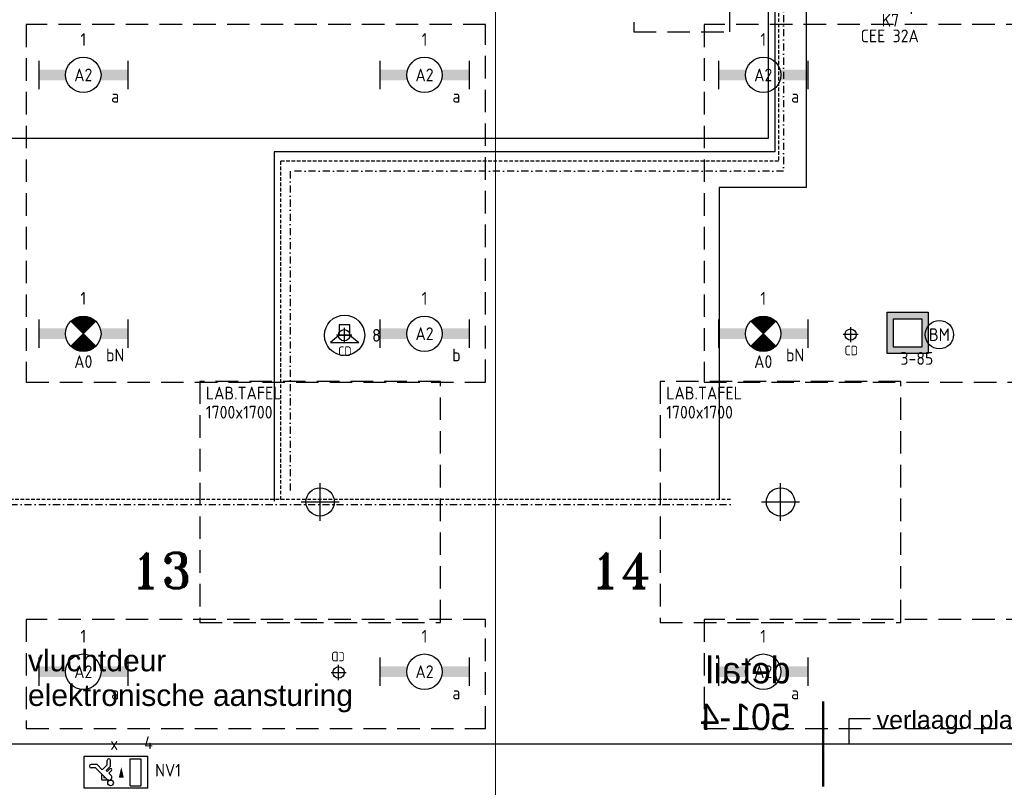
# Model space of a CAD drawing. Header units: millimetres. Extents: x -38031 to 110605, y -30229 to 92226.
# Tile 47 of 194: x 999 to 7950, y 29636 to 35052. Entities that reach past the tile are written whole.
import ezdxf
from ezdxf.enums import TextEntityAlignment as Align

# ---------------------------------------------------------------- set-up
doc = ezdxf.new("R2010")
doc.units = ezdxf.units.MM
doc.header["$LTSCALE"] = 50
doc.set_wipeout_variables(frame=1)
for name, pattern in [('DASHDOTX2', [2, 1, -0.5, 0, -0.5]), ('DASHED', [0.75, 0.5, -0.25]), ('HIDDEN2', [4.7625, 3.175, -1.5875]), ('STYLE_07', [1.875, 0.625, -0.20828, 0.625, -0.20836, 0.06943, -0.13893])]:
    doc.linetypes.add(name, pattern=pattern)
for name, color, linetype in [('AL$1A---_ALGEMEEN', 8, 'Continuous'), ('AL------_MAATV', 200, 'Continuous'), ('AL------_SPARING', 2, 'Continuous'), ('AT$1A---_TEKST035', 8, 'Continuous'), ('AT$1A---_TEKST100', 8, 'Continuous'), ('BOUWKUNDIG', 8, 'Continuous'), ('EB6421--_ATTRIB', 2, 'Continuous'), ('EB6511--_ATTRIB', 2, 'Continuous'), ('EL6222--', 3, 'Continuous'), ('EL6311--', 3, 'Continuous'), ('el6311--nv', 7, 'Continuous'), ('EL6321--', 3, 'Continuous'), ('EL6322--', 3, 'Continuous'), ('EL6350--', 3, 'Continuous'), ('EL6421--', 3, 'Continuous'), ('EL6511--', 3, 'Continuous'), ('inrichting lab tafels (binas)', 8, 'Continuous'), ('LICHT_TEXT018', 1, 'Continuous'), ('ln-elec -24', 1, 'Continuous'), ('ln-elec220', 7, 'Continuous'), ('ln-elec~~24', 3, 'Continuous'), ('ln-zone31', 7, 'Continuous')]:
    doc.layers.add(name, color=color, linetype=linetype)
doc.layers.add('stramien', color=1, linetype='Continuous', lineweight=15)
doc.styles.add('Arial', font='ARIAL.TTF')
doc.styles.add('BURO-018', font='iso.shx', dxfattribs={"height": 90})
doc.styles.add('Geneva', font='txt')
doc.styles.add('ROMANT', font='romant', dxfattribs={"height": 250})
doc.styles.get("Standard").update_dxf_attribs({"font": 'iso.shx'})

# ---------------------------------------------------------------- blocks, each defined once
blk = doc.blocks.new('1115B6630')
at = {"color": 0}
for p, q in [((-6.3, 2), (-6.3, -2)), ((6.3, 2), (6.3, -2))]:
    blk.add_line(p, q, dxfattribs=at)
at = {"color": 0, "linetype": 'Continuous'}
blk.add_circle((0, 0), 2.5, dxfattribs=at)
at = {"color": 0}
for points in [[(-2.5, 0.75), (-6.3, 0.75), (-2.5, -0.75), (-6.3, -0.75)], [(2.5, 0.75), (6.3, 0.75), (2.5, -0.75), (6.3, -0.75)]]:
    blk.add_solid(points, dxfattribs=at)
at = {"color": 0, "linetype": 'Continuous', "style": 'BURO-018'}
for tag, p in [('E_GKAST', (0, 8)), ('E_GROEP', (0, 5)), ('E_SGROEP', (4.5, 5)), ('E_ARMCODE', (0, 0)), ('E_SLET', (4.5, -3))]:
    blk.add_attdef(tag, text='', height=1.8, dxfattribs=at).set_placement(p, align=Align.MIDDLE)
blk = doc.blocks.new('E00018')
at = {"color": 0, "linetype": 'Continuous'}
for p, q in [((-1.77, -1.77), (1.77, 1.77)), ((1.77, -1.77), (-1.77, 1.77))]:
    blk.add_line(p, q, dxfattribs=at)
at = {"color": 0, "linetype": 'Continuous', "const_width": 2.5}
for points in [[(-0.88, 0.88, -0.198912), (0, 1.25, -0.198912), (0.88, 0.88, -1)], [(-0.88, -0.88, 0.198912), (0, -1.25, 0.198912), (0.88, -0.88, 1)]]:
    blk.add_lwpolyline(points, format="xyb", dxfattribs=at)
blk = doc.blocks.new('1115B6630-NO1')
at = {"color": 0}
for p, q in [((-6.3, 2), (-6.3, -2)), ((6.3, 2), (6.3, -2))]:
    blk.add_line(p, q, dxfattribs=at)
at = {"color": 0, "linetype": 'Continuous'}
blk.add_circle((0, 0), 2.5, dxfattribs=at)
at = {"color": 0}
for points in [[(-2.5, 0.75), (-6.3, 0.75), (-2.5, -0.75), (-6.3, -0.75)], [(2.5, 0.75), (6.3, 0.75), (2.5, -0.75), (6.3, -0.75)]]:
    blk.add_solid(points, dxfattribs=at)
at = {"color": 0, "zscale": 50}
blk.add_blockref('E00018', (0, 0), dxfattribs=at)
at = {"color": 0, "linetype": 'Continuous', "style": 'BURO-018'}
for tag, p in [('E_GKAST', (0, 8)), ('E_GROEP', (0, 5)), ('E_SGROEP', (4.5, 5)), ('E_ARMCODE', (0, 0)), ('E_SLET', (4.5, -3))]:
    blk.add_attdef(tag, text='', height=1.8, dxfattribs=at).set_placement(p, align=Align.MIDDLE)
blk = doc.blocks.new('E00497')
at = {"color": 0}
for p, q in [((0, 0.75), (1, 2)), ((1, -2), (1, 2)), ((0, 0.75), (-1.5, 0.75)), ((0, -0.75), (0, 0.75)), ((-1.5, -0.75), (0, -0.75)), ((0, -0.75), (1, -2))]:
    blk.add_line(p, q, dxfattribs=at)
blk.add_line((-1.5, 0.75), (-1.5, -0.75))
blk.add_circle((0, 0), 2.84, dxfattribs=at)
at = {"color": 0, "linetype": 'Continuous', "style": 'BURO-018'}
blk.add_attdef('E_TEXT1', text='', height=1.8, dxfattribs=at).set_placement((0, 4.5), align=Align.MIDDLE)
at = {"color": 0, "linetype": 'Continuous', "style": 'BURO-018', "flags": 1}
blk.add_attdef('E_MATCODE', text='', height=1.8, dxfattribs=at).set_placement((0, 0), align=Align.MIDDLE)
blk = doc.blocks.new('Centraaldoos')
at = {"color": 1, "linetype": 'Continuous'}
for p, q in [((-2, 0), (2, 0)), ((0, -2), (0, 2))]:
    blk.add_line(p, q, dxfattribs=at)
at = {"color": 0, "linetype": 'Continuous'}
blk.add_circle((0, 0), 1.5, dxfattribs=at)
at = {"color": 0, "linetype": 'Continuous', "style": 'BURO-018'}
blk.add_attdef('AL_POSNR', text='', height=1.8, dxfattribs=at).set_placement((0, 3), align=Align.CENTER)
at = {"color": 0, "linetype": 'Continuous', "style": 'BURO-018', "flags": 1}
blk.add_attdef('AL_OMS', (0, 0), '', height=1.8, dxfattribs=at)
at = {"layer": 'AL------_MAATV', "style": 'BURO-018'}
blk.add_text('CD', height=2.531, rotation=180, dxfattribs=at).set_placement((1.61, 5.48))
blk = doc.blocks.new('SparingRond1')
at = {"color": 1, "linetype": 'Continuous'}
for p, q in [((0, -2), (0, 2)), ((-2, 0), (2, 0))]:
    blk.add_line(p, q, dxfattribs=at)
at = {"color": 0, "linetype": 'Continuous'}
blk.add_circle((0, 0), 1.5, dxfattribs=at)
at = {"color": 0, "linetype": 'Continuous', "style": 'BURO-018'}
blk.add_attdef('AL_POSNR', text='', height=1.8, dxfattribs=at).set_placement((0, 3), align=Align.CENTER)
at = {"color": 0, "linetype": 'Continuous', "style": 'BURO-018', "flags": 1}
blk.add_attdef('AL_OMS', (0, 0), '', height=1.8, dxfattribs=at)
blk = doc.blocks.new('E00123')
at = {"color": 0, "linetype": 'Continuous'}
blk.add_circle((0, 0), 2, dxfattribs=at)
at = {"color": 0, "linetype": 'Continuous', "style": 'BURO-018'}
for tag, p in [('E_TEXT1', (0, 4.5)), ('E_TEXT2', (0, 0))]:
    blk.add_attdef(tag, text='', height=1.8, dxfattribs=at).set_placement(p, align=Align.MIDDLE)
at = {"color": 0, "linetype": 'Continuous', "style": 'BURO-018', "flags": 1}
blk.add_attdef('E_MATCODE', (0, 0), '', height=1.8, dxfattribs=at)
blk = doc.blocks.new('txt 1_100 verlaagd plafond')
at = {"layer": 'AL$1A---_ALGEMEEN', "color": 0}
for p, q in [((-1830, 0), (-1830, 182.6)), ((-1830, 182.6), (-1680, 182.6))]:
    blk.add_line(p, q, dxfattribs=at)
blk.add_solid([(-1830, 0), (-1836.7, 25), (-1823.3, 25)], dxfattribs=at)
at = {"layer": 'AT$1A---_TEKST100', "insert": (-983.5, 235.8), "char_height": 126.27, "attachment_point": 2, "line_spacing_factor": 0.967741, "style": 'Arial'}
blk.add_mtext('{\\C256;\\lverlaagd plafond}', dxfattribs=at)
blk = doc.blocks.new('detailnr plf ver')
at = {"layer": 'AL$1A---_ALGEMEEN', "color": 0, "lineweight": 50}
blk.add_line((0, -300), (0, 300), dxfattribs=at)
at = {"layer": 'AL$1A---_ALGEMEEN', "color": 0, "flags": 1}
blk.add_attdef('detailnr', (0, -300), '', height=0.2, dxfattribs=at)
at = {"layer": 'AT$1A---_TEKST100', "insert": (229.7, 614.1), "char_height": 187.134, "attachment_point": 1, "line_spacing_factor": 1.057281, "style": 'Geneva'}
blk.add_mtext('{\\C256;\\ldetail \\P501-4}', dxfattribs=at)
blk = doc.blocks.new('200254 W 211 30-06-2008')
at = {"layer": 'AL$1A---_ALGEMEEN'}
blk.add_lwpolyline([(18990.33, 3727.8), (18990.33, 3614.8), (19230.23, 3614.8), (19230.23, 3739.35), (19240.95, 3739.35), (19240.95, 3733.45), (19333.67, 3733.45), (19333.67, 3864.6), (19331.13, 3864.6), (19331.13, 3882.18), (19333.67, 3882.18), (19333.67, 3931.55), (18989.9, 3931.55), (18989.9, 3823.95), (19198.15, 3823.95), (19198.15, 3727.8)], close=True, dxfattribs=at)
at = {"layer": 'stramien', "linetype": 'STYLE_07', "ltscale": 50}
blk.add_line((19121.89, 2695.43), (19121.89, 4240.03), dxfattribs=at)
at = {"layer": 'AL$1A---_ALGEMEEN', "yscale": 0.02, "zscale": 0.02}
for name, p, xscale in [('detailnr plf ver', (19168.15, 3614.8), -0.02), ('txt 1_100 verlaagd plafond', (19208.43, 3614.75), 0.02)]:
    blk.add_blockref(name, p, dxfattribs=dict(at, xscale=xscale))
blk.add_wipeout([(19055.9, 3619.16), (19101.79, 3619.16), (19101.79, 3628.9), (19055.9, 3628.9)]).dxf.layer = 'AL$1A---_ALGEMEEN'
at = {"layer": 'AT$1A---_TEKST035', "insert": (19055.9, 3628.07), "char_height": 3.0305, "attachment_point": 1, "line_spacing_factor": 0.967741, "style": 'Arial'}
blk.add_mtext('{\\C256;\\lvluchtdeur \\Pelektronische aansturing}', dxfattribs=at)
blk = doc.blocks.new('1115C2J')
at = {"color": 0, "linetype": 'Continuous'}
for p, q in [((-4.5, 5.5), (4.5, 5.5)), ((-4.5, 1), (-4.5, 5.5)), ((-2.68, 4.35), (-3.52, 4.35)), ((-1.94, 3.61), (-2.68, 4.35)), ((-1.24, 4.31), (-1.94, 3.61)), ((-1.24, 4.31), (-1.24, 4.91)), ((-0.76, 4.11), (-0.76, 4.91)), ((2, 5.15), (3.5, 5.15)), ((2, 1.35), (2, 5.15)), ((3.5, 5.15), (3.5, 1.35)), ((4.5, 1), (4.5, 5.5)), ((-2.88, 3.87), (-3.52, 3.87)), ((-1.27, 2.26), (-2.88, 3.87)), ((-1.94, 2.93), (-2.04, 2.83)), ((-2.04, 2.83), (-2.04, 2.34)), ((-1.37, 3.5), (-0.76, 4.11)), ((-1.23, 3.35), (-1.37, 3.5)), ((-0.87, 3.71), (-1.23, 3.35)), ((-0.65, 3.49), (-1.01, 3.13)), ((-0.71, 2.83), (-1.01, 3.13)), ((-0.99, 2.14), (-1.84, 2.14)), ((-1.71, 2.7), (-1.72, 2.7)), ((-1.72, 2.7), (-1.72, 2.46)), ((-1.47, 2.46), (-1.72, 2.46)), ((4.5, 1), (-4.5, 1)), ((2, 1.35), (3.5, 1.35))]:
    blk.add_line(p, q, dxfattribs=at)
blk.add_lwpolyline([(0.75, 4, 0, 0.7, 0), (0.75, 2.5, 0.7, 0.7, 0)], format="xyseb", dxfattribs=at)
blk.add_circle((-0.76, 1.75), 0.4, dxfattribs=at)
for centre, radius, start, end in [((-3.52, 4.11), 0.24, 90, 270), ((-1, 4.91), 0.24, 0, 180), ((-0.99, 2.54), 0.4, 225, 45), ((-0.76, 3.6), 0.16, 315, 135), ((-1.84, 2.34), 0.2, 180, 270)]:
    blk.add_arc(centre, radius, start, end, dxfattribs=at)
at = {"color": 0, "linetype": 'Continuous', "style": 'BURO-018'}
for tag, p in [('E_GKAST', (0, 15.17)), ('E_GROEP', (0, 12.17)), ('E_SGROEP', (4.5, 12.17)), ('E_ARMCODE', (0, 8))]:
    blk.add_attdef(tag, text='', height=1.8, dxfattribs=at).set_placement(p, align=Align.MIDDLE)
at = {"layer": 'EL6350--', "color": 1, "style": 'BURO-018'}
blk.add_text('x', height=1.8, rotation=180, dxfattribs=at).set_placement((0.3, 7.65))
blk = doc.blocks.new('E00082')
at = {"color": 0, "linetype": 'Continuous'}
for p, q in [((-3, 10.98), (-3, 8.48)), ((-3, 9.73), (1.5, 7.13)), ((0, 9.5), (0, 1)), ((1.5, 6.13), (-1.5, 7.87)), ((1.5, 5.13), (-1.5, 6.87)), ((1.5, 4.13), (-1.5, 5.87)), ((1.5, 3.13), (-1.5, 4.87))]:
    blk.add_line(p, q, dxfattribs=at)
at = {"color": 0, "const_width": 0.75}
blk.add_lwpolyline([(-0.38, 9.5, 1), (0.38, 9.5, 1)], format="xyb", close=True, dxfattribs=at)
at = {"color": 0, "linetype": 'Continuous', "const_width": 0.5}
blk.add_lwpolyline([(-1.68, 8.12, 1), (-2.18, 8.12, 1)], format="xyb", close=True, dxfattribs=at)
at = {"color": 0, "linetype": 'Continuous'}
for centre, radius in [((0, 9.5), 0.75), ((-1.93, 8.12), 0.5)]:
    blk.add_circle(centre, radius, dxfattribs=at)
at = {"color": 0, "linetype": 'Continuous', "style": 'BURO-018'}
for tag, p in [('E_GKAST', (0, 16)), ('E_GROEP', (0, 13)), ('E_SGROEP', (4.5, 13))]:
    blk.add_attdef(tag, text='', height=1.8, dxfattribs=at).set_placement(p, align=Align.MIDDLE)
at = {"color": 0, "linetype": 'Continuous', "style": 'BURO-018', "flags": 1}
for tag, p in [('E_VERMCODE', (13, 13)), ('E_MATCODE', (0, 0))]:
    blk.add_attdef(tag, text='', height=1.8, dxfattribs=at).set_placement(p, align=Align.MIDDLE)
blk = doc.blocks.new('E00414')
at = {"color": 0, "linetype": 'Continuous'}
for p, q in [((-2.9, -2.9), (-2.9, 2.9)), ((-2.9, 2.9), (2.9, 2.9)), ((2.9, 2.9), (2.9, -2.9)), ((-2, 2), (2, 2)), ((-2, -2), (-2, 2)), ((2, 2), (2, -2)), ((2, -2), (-2, -2)), ((2.9, -2.9), (-2.9, -2.9))]:
    blk.add_line(p, q, dxfattribs=at)
at = {"color": 0}
for points in [[(-2.9, 2.9), (2.9, 2.9), (-2, 2), (2, 2)], [(-2, -2), (-2.9, -2.9), (-2, 2), (-2.9, 2.9)], [(2, 2), (2.9, 2.9), (2, -2), (2.9, -2.9)], [(2, -2), (2.9, -2.9), (-2, -2), (-2.9, -2.9)]]:
    blk.add_solid(points, dxfattribs=at)
at = {"color": 0, "linetype": 'Continuous', "style": 'BURO-018'}
for tag, p in [('E_GKAST', (0, 8)), ('E_GROEP', (0, 5)), ('E_SGROEP', (4.5, 5))]:
    blk.add_attdef(tag, text='', height=1.8, dxfattribs=at).set_placement(p, align=Align.MIDDLE)
at = {"color": 0, "linetype": 'Continuous', "style": 'BURO-018', "flags": 1}
for tag, p in [('E_VERMCODE', (13, 5)), ('E_MATCODE', (0, 0))]:
    blk.add_attdef(tag, text='', height=1.8, dxfattribs=at).set_placement(p, align=Align.MIDDLE)

msp = doc.modelspace()

# ---------------------------------------------------------------- block references
at = {"layer": 'BOUWKUNDIG', "xscale": 50, "yscale": 50, "zscale": 50}
msp.add_blockref('200254 W 211 30-06-2008', (-951737.5, -150797.3), dxfattribs=at)

# ---------------------------------------------------------------- next in the draw order: linework, layer by layer
at = {"layer": 'inrichting lab tafels (binas)', "linetype": 'HIDDEN2'}
for points in [[(2270, 30800), (3970, 30800), (3970, 32500), (2270, 32500)], [(5520, 30800), (7220, 30800), (7220, 32500), (5520, 32500)]]:
    msp.add_lwpolyline(points, close=True, dxfattribs=at)
at = {"layer": 'LICHT_TEXT018', "linetype": 'HIDDEN2'}
for points in [[(5333.8, 34966.2), (6012.7, 34966.2), (6012.7, 35512.5), (5333.8, 35512.5)], [(1045.2, 32495), (4288.3, 32495), (4288.3, 35018.6), (1045.2, 35018.6)], [(5830, 32495), (9073, 32495), (9073, 35018.6), (5830, 35018.6)], [(1045.2, 30051), (4288.3, 30051), (4288.3, 30821.4), (1045.2, 30821.4)], [(5830, 30051), (9073, 30051), (9073, 30821.4), (5830, 30821.4)]]:
    msp.add_lwpolyline(points, close=True, dxfattribs=at)
at = {"layer": 'ln-elec -24', "linetype": 'DASHDOTX2'}
for p, q in [((6391.7, 39890.1), (6391.7, 33983)), ((6391.7, 33983), (2907.6, 33983)), ((2907.6, 33983), (2907.6, 31705.4)), ((-267.8, 31631.9), (6038.9, 31631.9))]:
    msp.add_line(p, q, dxfattribs=at)
at = {"layer": 'ln-elec220', "color": 4}
for p, q in [((6283.1, 39978), (6283.1, 34214.8)), ((6330.2, 39899.4), (6330.2, 34120.6)), ((6550.2, 39899.4), (6550.2, 33869.3)), ((6283.1, 34214.8), (-362.4, 34214.8)), ((6330.2, 34120.6), (2795.4, 34120.6)), ((2795.4, 34120.6), (2795.4, 31655.1)), ((6550.2, 33869.3), (5937.5, 33869.3)), ((5937.5, 33869.3), (5937.5, 31670.8))]:
    msp.add_line(p, q, dxfattribs=at)
at = {"layer": 'ln-elec~~24', "linetype": 'DASHED'}
for p, q in [((6355.9, 39936.5), (6355.9, 34053.9)), ((6355.9, 34053.9), (2840, 34053.9)), ((2840, 34053.9), (2840, 31655)), ((-232.6, 31670.2), (6019.6, 31670.2))]:
    msp.add_line(p, q, dxfattribs=at)

# ---------------------------------------------------------------- next in the draw order: block references
at = {"layer": 'AL------_SPARING', "xscale": 26.66666666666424, "yscale": 26.66666666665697, "zscale": 26.66666666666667, "rotation": 180}
for p in [(3289.9, 32825.6), (6864.6, 32830.5)]:
    msp.add_blockref('Centraaldoos', p, dxfattribs=at)
at = {"layer": 'AL------_SPARING'}
for name, p, xscale, yscale, zscale in [('SparingRond1', (3120, 31650), 66.66666666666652, 66.66666666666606, 66.66666666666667), ('SparingRond1', (6370, 31650), 66.66666666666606, 66.66666666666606, 66.66666666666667), ('Centraaldoos', (3250.7, 30446.1), 26.66666666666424, 26.66666666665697, 26.66666666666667)]:
    msp.add_blockref(name, p, dxfattribs=dict(at, xscale=xscale, yscale=yscale, zscale=zscale))
at = {"layer": 'EL6222--', "xscale": 50, "yscale": 50, "zscale": 50}
msp.add_blockref('E00414', (7267.1, 32842.9), dxfattribs=at)
at = {"layer": 'EL6311--'}
ref = msp.add_blockref('1115B6630', (1448.2, 34662.8), dxfattribs=dict(at, xscale=50, yscale=50, zscale=50))
ref.add_attrib('E_ARMCODE', 'A2', dxfattribs={"layer": '0', "color": 1, "linetype": 'Continuous', "height": 90, "style": 'BURO-018'}).set_placement((1448.2, 34662.8), align=Align.MIDDLE)
ref.add_attrib('E_SLET', 'a', dxfattribs={"layer": '0', "color": 1, "linetype": 'Continuous', "height": 90, "style": 'BURO-018'}).set_placement((1673.2, 34512.8), align=Align.MIDDLE)
ref.add_attrib('E_GROEP', '1', dxfattribs={"layer": '0', "color": 1, "linetype": 'Continuous', "height": 90, "style": 'BURO-018'}).set_placement((1448.2, 34912.8), align=Align.MIDDLE)
ref = msp.add_blockref('1115B6630', (3856.9, 34662.8), dxfattribs=dict(at, xscale=50, yscale=50, zscale=50))
ref.add_attrib('E_ARMCODE', 'A2', dxfattribs={"layer": '0', "color": 1, "linetype": 'Continuous', "height": 90, "style": 'BURO-018'}).set_placement((3856.9, 34662.8), align=Align.MIDDLE)
ref.add_attrib('E_SLET', 'a', dxfattribs={"layer": '0', "color": 1, "linetype": 'Continuous', "height": 90, "style": 'BURO-018'}).set_placement((4081.9, 34512.8), align=Align.MIDDLE)
ref.add_attrib('E_GROEP', '1', dxfattribs={"layer": '0', "color": 1, "linetype": 'Continuous', "height": 90, "style": 'BURO-018'}).set_placement((3856.9, 34912.8), align=Align.MIDDLE)
ref = msp.add_blockref('1115B6630', (6248, 34662.8), dxfattribs=dict(at, xscale=50, yscale=50, zscale=50))
ref.add_attrib('E_ARMCODE', 'A2', dxfattribs={"layer": '0', "color": 1, "linetype": 'Continuous', "height": 90, "style": 'BURO-018'}).set_placement((6248, 34662.8), align=Align.MIDDLE)
ref.add_attrib('E_SLET', 'a', dxfattribs={"layer": '0', "color": 1, "linetype": 'Continuous', "height": 90, "style": 'BURO-018'}).set_placement((6473, 34512.8), align=Align.MIDDLE)
ref.add_attrib('E_GROEP', '1', dxfattribs={"layer": '0', "color": 1, "linetype": 'Continuous', "height": 90, "style": 'BURO-018'}).set_placement((6248, 34912.8), align=Align.MIDDLE)
ref = msp.add_blockref('1115B6630', (3856.9, 32836.5), dxfattribs=dict(at, xscale=50, yscale=50, zscale=50))
ref.add_attrib('E_ARMCODE', 'A2', dxfattribs={"layer": '0', "color": 1, "linetype": 'Continuous', "height": 90, "style": 'BURO-018'}).set_placement((3856.9, 32836.5), align=Align.MIDDLE)
ref.add_attrib('E_SLET', 'b', dxfattribs={"layer": '0', "color": 1, "linetype": 'Continuous', "height": 90, "style": 'BURO-018'}).set_placement((4081.9, 32686.5), align=Align.MIDDLE)
ref.add_attrib('E_GROEP', '1', dxfattribs={"layer": '0', "color": 1, "linetype": 'Continuous', "height": 90, "style": 'BURO-018'}).set_placement((3856.9, 33086.5), align=Align.MIDDLE)
ref = msp.add_blockref('1115B6630', (1448.2, 30452), dxfattribs=dict(at, xscale=50, yscale=50, zscale=50))
ref.add_attrib('E_ARMCODE', 'A2', dxfattribs={"layer": '0', "color": 1, "linetype": 'Continuous', "height": 90, "style": 'BURO-018'}).set_placement((1448.2, 30452), align=Align.MIDDLE)
ref.add_attrib('E_SLET', 'a', dxfattribs={"layer": '0', "color": 1, "linetype": 'Continuous', "height": 90, "style": 'BURO-018'}).set_placement((1673.2, 30302), align=Align.MIDDLE)
ref.add_attrib('E_GROEP', '1', dxfattribs={"layer": '0', "color": 1, "linetype": 'Continuous', "height": 90, "style": 'BURO-018'}).set_placement((1448.2, 30702), align=Align.MIDDLE)
ref = msp.add_blockref('1115B6630', (3856.9, 30452), dxfattribs=dict(at, xscale=50, yscale=50, zscale=50))
ref.add_attrib('E_ARMCODE', 'A2', dxfattribs={"layer": '0', "color": 1, "linetype": 'Continuous', "height": 90, "style": 'BURO-018'}).set_placement((3856.9, 30452), align=Align.MIDDLE)
ref.add_attrib('E_SLET', 'a', dxfattribs={"layer": '0', "color": 1, "linetype": 'Continuous', "height": 90, "style": 'BURO-018'}).set_placement((4081.9, 30302), align=Align.MIDDLE)
ref.add_attrib('E_GROEP', '1', dxfattribs={"layer": '0', "color": 1, "linetype": 'Continuous', "height": 90, "style": 'BURO-018'}).set_placement((3856.9, 30702), align=Align.MIDDLE)
ref = msp.add_blockref('1115B6630', (6248, 30452), dxfattribs=dict(at, xscale=50, yscale=50, zscale=50))
ref.add_attrib('E_ARMCODE', 'A2', dxfattribs={"layer": '0', "color": 1, "linetype": 'Continuous', "height": 90, "style": 'BURO-018'}).set_placement((6248, 30452), align=Align.MIDDLE)
ref.add_attrib('E_SLET', 'a', dxfattribs={"layer": '0', "color": 1, "linetype": 'Continuous', "height": 90, "style": 'BURO-018'}).set_placement((6473, 30302), align=Align.MIDDLE)
ref.add_attrib('E_GROEP', '1', dxfattribs={"layer": '0', "color": 1, "linetype": 'Continuous', "height": 90, "style": 'BURO-018'}).set_placement((6248, 30702), align=Align.MIDDLE)
at = {"layer": 'el6311--nv'}
ref = msp.add_blockref('1115B6630-NO1', (1448.2, 32836.5), dxfattribs=dict(at, xscale=50, yscale=50, zscale=50))
ref.add_attrib('E_ARMCODE', 'A0', dxfattribs={"layer": '0', "color": 1, "linetype": 'Continuous', "height": 90, "style": 'BURO-018'}).set_placement((1448.2, 32640), align=Align.MIDDLE)
ref.add_attrib('E_SLET', 'bN', dxfattribs={"layer": '0', "color": 1, "linetype": 'Continuous', "height": 90, "style": 'BURO-018'}).set_placement((1673.2, 32686.5), align=Align.MIDDLE)
ref.add_attrib('E_GROEP', '1', dxfattribs={"layer": '0', "color": 1, "linetype": 'Continuous', "height": 90, "style": 'BURO-018'}).set_placement((1448.2, 33086.5), align=Align.MIDDLE)
ref = msp.add_blockref('1115B6630-NO1', (6248, 32836.5), dxfattribs=dict(at, xscale=50, yscale=50, zscale=50))
ref.add_attrib('E_ARMCODE', 'A0', dxfattribs={"layer": '0', "color": 1, "linetype": 'Continuous', "height": 90, "style": 'BURO-018'}).set_placement((6248, 32640), align=Align.MIDDLE)
ref.add_attrib('E_SLET', 'bN', dxfattribs={"layer": '0', "color": 1, "linetype": 'Continuous', "height": 90, "style": 'BURO-018'}).set_placement((6473, 32686.5), align=Align.MIDDLE)
ref.add_attrib('E_GROEP', '1', dxfattribs={"layer": '0', "color": 1, "linetype": 'Continuous', "height": 90, "style": 'BURO-018'}).set_placement((6248, 33086.5), align=Align.MIDDLE)
at = {"layer": 'EL6321--'}
ref = msp.add_blockref('1115C2J', (1678.9, 29580), dxfattribs=dict(at, xscale=50, yscale=50, zscale=50, rotation=359.9991024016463))
ref.add_attrib('E_ARMCODE', 'NV1', dxfattribs={"layer": '0', "color": 1, "linetype": 'Continuous', "height": 90, "style": 'BURO-018'}).set_placement((2046.4, 29756.9), align=Align.MIDDLE)
ref.add_attrib('E_GROEP', '4', dxfattribs={"layer": '0', "color": 1, "linetype": 'Continuous', "height": 90, "style": 'BURO-018'}).set_placement((1908.9, 29951.6), align=Align.MIDDLE)
at = {"layer": 'EL6322--'}
ref = msp.add_blockref('E00082', (7145.2, 35642.5), dxfattribs=dict(at, xscale=50, yscale=50, zscale=50, rotation=179.9997707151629))
ref.add_attrib('E_GROEP', 'K7', dxfattribs={"layer": '0', "color": 1, "linetype": 'Continuous', "height": 90, "style": 'BURO-018'}).set_placement((7145.3, 35049), align=Align.MIDDLE)
ref.add_attrib('E_SGROEP', 'CEE 32A', dxfattribs={"layer": '0', "color": 1, "linetype": 'Continuous', "height": 90, "style": 'BURO-018'}).set_placement((7141, 34938.1), align=Align.MIDDLE)
at = {"layer": 'EL6421--', "linetype": 'HIDDEN2'}
ref = msp.add_blockref('E00497', (3292.4, 32825.6), dxfattribs=dict(at, xscale=50, yscale=50, zscale=50, rotation=270))
ref.add_attrib('E_TEXT1', '8', dxfattribs={"layer": 'EB6421--_ATTRIB', "color": 1, "linetype": 'Continuous', "height": 90, "style": 'BURO-018'}).set_placement((3517.4, 32825.6), align=Align.MIDDLE)
at = {"layer": 'EL6511--'}
ref = msp.add_blockref('E00123', (7491.5, 32830.1), dxfattribs=dict(at, xscale=50, yscale=50, zscale=50))
ref.add_attrib('E_TEXT2', 'BM', dxfattribs={"layer": 'EB6511--_ATTRIB', "color": 1, "linetype": 'Continuous', "height": 90, "style": 'BURO-018'}).set_placement((7491.5, 32830.1), align=Align.MIDDLE)
ref.add_attrib('E_TEXT1', '3-85', dxfattribs={"layer": 'EB6511--_ATTRIB', "color": 1, "linetype": 'Continuous', "height": 90, "style": 'BURO-018'}).set_placement((7332.6, 32662.8), align=Align.MIDDLE)

# ---------------------------------------------------------------- next in the draw order: texts
at = {"layer": 'inrichting lab tafels (binas)', "style": 'BURO-018'}
for s, p in [('LAB.TAFEL', (2313.3, 32373)), ('LAB.TAFEL', (5563.3, 32373)), ('1700x1700', (2313.3, 32238)), ('1700x1700', (5563.3, 32238))]:
    msp.add_text(s, height=90, dxfattribs=at).set_placement(p)
at = {"layer": 'ln-zone31', "color": 3, "style": 'ROMANT'}
for s, p in [('13', (1783.7, 31040.9)), ('14', (5027.7, 31040.9))]:
    msp.add_text(s, height=250, dxfattribs=at).set_placement(p)

doc.saveas('drawing.dxf')
